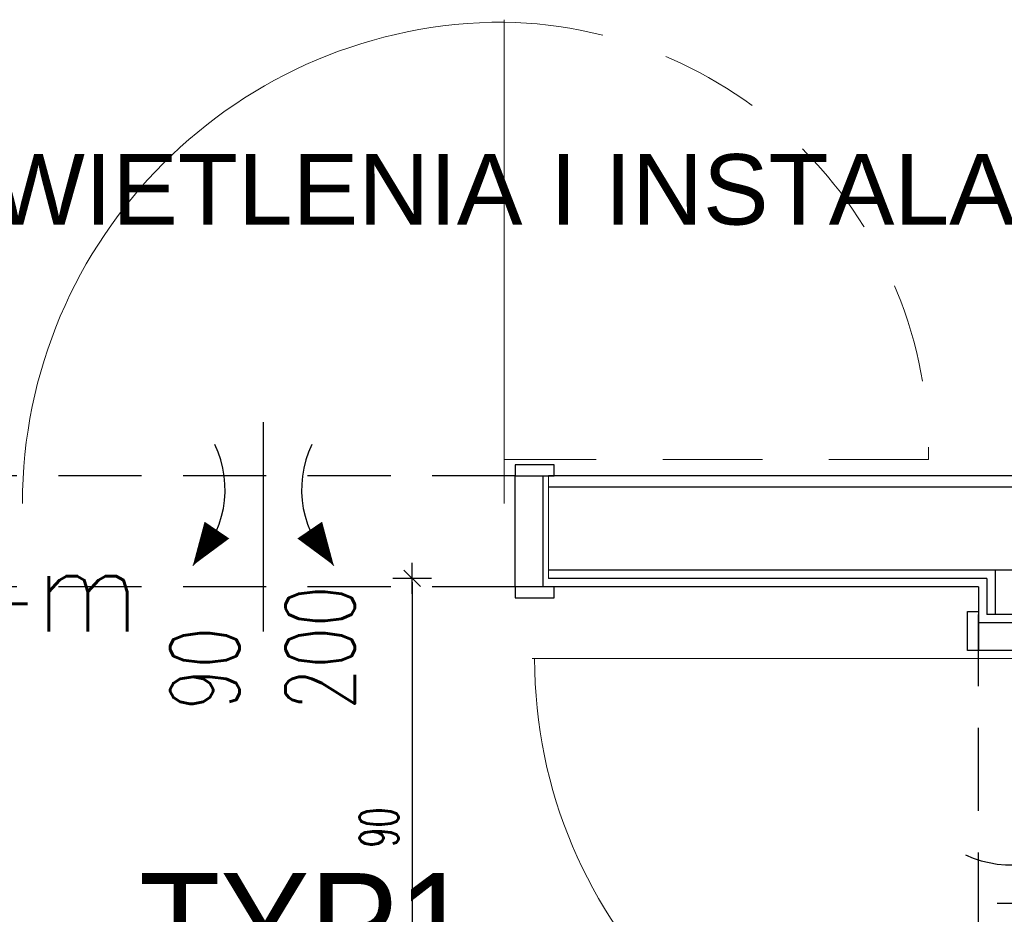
# Model space of a CAD drawing. Header units: centimetres. Extents: x -15121 to 30567, y -60641 to 0.
# Tile 217 of 256: x 10558 to 10736, y -25331 to -25169. Entities that reach past the tile are written whole.
import ezdxf
from ezdxf.enums import TextEntityAlignment as Align

# ---------------------------------------------------------------- set-up
doc = ezdxf.new("R2010")
doc.units = ezdxf.units.CM
doc.header["$LTSCALE"] = 60
doc.linetypes.add('( Dashed )', pattern=[0.75, 0.5, -0.25])
doc.linetypes.add('DP', pattern=[0.5, 0.3, -0.2])
doc.layers.add('A tabelka ogólna 25', color=7, linetype='Continuous', lineweight=20)
doc.layers.add('opisy', color=1, linetype='Continuous', lineweight=15)
for name, color, linetype in [('A-----SZ', 8, 'Continuous'), ('AIKA gniazdka łazienka', 7, 'Continuous'), ('AIKA lampy sanitariaty', 3, 'Continuous'), ('AIKA TYNK', 5, 'Continuous'), ('AIKA widoki wymiarowanie', 7, 'Continuous'), ('AIKA widokowe', 7, 'Continuous'), ('AIKA ŚCIANA', 8, 'Continuous'), ('E_Gniazda wtyczkowe - Moc', 6, 'Continuous'), ('E_Gniazda wtyczkowe - Numer obwodu', 1, 'Continuous'), ('E_Gniazda wtyczkowe - Opis', 3, 'Continuous'), ('E_Gniazda wtyczkowe - Symbol', 3, 'Continuous')]:
    doc.layers.add(name, color=color, linetype=linetype)
doc.styles.add('Annotative', font='arial.ttf')
doc.styles.add('RomanS', font='romans.shx')
doc.styles.add('SIMPLEX', font='simplex', dxfattribs={"width": 0.85})
doc.styles.add('TableTextStyle', font='txt')
doc.styles.add('wymiar', font='txt.shx', dxfattribs={"width": 0.6})
doc.dimstyles.new('Dwudziestka', dxfattribs={"dimtxt": 7, "dimasz": 0.7, "dimexe": 5, "dimexo": 0, "dimgap": 2.5, "dimtad": 1, "dimtoh": 1, "dimdec": 3, "dimrnd": 0.5, "dimdsep": 46, "dimtxsty": 'wymiar', "dimblk": 'znacznik', "dimcen": 0, "dimdle": 5, "dimse1": 1, "dimse2": 1, "dimclrd": 256, "dimclre": 256, "dimclrt": 256, "dimadec": 0, "dimazin": 0, "dimtfac": 0.4, "dimtdec": 3, "dimtix": 1, "dimtofl": 0, "dimtmove": 2, "dimatfit": 3, "dimldrblk": 'znacznik', "dimfxl": 1, "dimtolj": 1, "dimarcsym": 0})

# ---------------------------------------------------------------- blocks, each defined once
blk = doc.blocks.new('E_Gniazdo Pojedyńcze 1-faz IP 44')
at = {"layer": 'E_Gniazda wtyczkowe - Symbol'}
for p, q in [((-16, 15.96), (16, 15.96)), ((0, -0.04), (0, 15.96))]:
    blk.add_line(p, q, dxfattribs=at)
for centre, radius in [((0, 31.96), 16), ((0, 31.9), 12.8)]:
    blk.add_arc(centre, radius, 180, 0, dxfattribs=at)
at = {"layer": 'E_Gniazda wtyczkowe - Moc', "style": 'SIMPLEX'}
blk.add_attdef('moc', text='', height=15, dxfattribs=at).set_placement((46.25, 24.3), align=Align.CENTER)
at = {"layer": 'E_Gniazda wtyczkowe - Numer obwodu', "style": 'SIMPLEX'}
blk.add_attdef('obwód', text='', height=15, dxfattribs=at).set_placement((-0.01, 45.53), align=Align.CENTER)
at = {"layer": 'E_Gniazda wtyczkowe - Opis', "style": 'SIMPLEX'}
blk.add_attdef('ilość', text='', height=12, dxfattribs=at).set_placement((-0.07, 27.56), align=Align.CENTER)
blk.add_attdef('h. montażu', (4.31, 3.88), '', height=10, dxfattribs=at)
blk = doc.blocks.new('znacznik')
at = {"color": 0}
for points in [[(0, -5), (0, 5)], [(-4, 0), (4, 0)]]:
    blk.add_lwpolyline(points, dxfattribs=at)
at = {"color": 1}
blk.add_lwpolyline([(-2.12, -2.12), (2.12, 2.12)], dxfattribs=at)
blk = doc.blocks.new('*D6577')
at = {"layer": 'AIKA widoki wymiarowanie', "lineweight": -2, "transparency": 16777216}
blk.add_line((10629.05, -25270.59), (10629.05, -25359.19), dxfattribs=at)
at = {"layer": 'Defpoints', "color": 0, "transparency": 16777216}
for p in [(10550.67, -25269.89), (10609.75, -25359.89), (10629.05, -25359.89)]:
    blk.add_point(p, dxfattribs=at)
at = {"layer": 'AIKA widoki wymiarowanie', "lineweight": -2, "transparency": 16777216, "xscale": 0.7, "yscale": 0.7, "zscale": 0.7}
for p, rotation in [((10629.05, -25269.89), 90), ((10629.05, -25359.89), 270)]:
    blk.add_blockref('znacznik', p, dxfattribs=dict(at, rotation=rotation))
at = {"layer": 'AIKA widoki wymiarowanie', "transparency": 16777216, "insert": (10623.05, -25314.89), "char_height": 7, "attachment_point": 5, "rotation": 90, "style": 'wymiar'}
blk.add_mtext('\\A1;90', dxfattribs=at)

msp = doc.modelspace()

# ---------------------------------------------------------------- linework, layer by layer
at = {"layer": 'A-----SZ'}
msp.add_line((11116.4506, -25253.3866), (10653.6671, -25253.3866), dxfattribs=at)
at = {"layer": 'AIKA TYNK'}
for p, q in [((11116.4506, -25251.3866), (10653.6671, -25251.3866)), ((10732.8304, -25269.8866), (10653.6671, -25269.8866)), ((10732.8304, -25269.8866), (10732.8304, -25276.3866)), ((10747.8304, -25276.3866), (10732.8304, -25276.3866))]:
    msp.add_line(p, q, dxfattribs=at)
at = {"layer": 'AIKA widokowe', "extrusion": (0, 0, -1)}
for p, q in [((10602.1671, -25241.6906), (10602.1671, -25279.486)), ((10734.7049, -25328.5607), (10772.5003, -25328.5607))]:
    msp.add_line(p, q, dxfattribs=at)
at = {"layer": 'AIKA widokowe', "linetype": '( Dashed )', "ltscale": 0.5}
for p, q in [((10647.6671, -25251.3866), (10556.6671, -25251.3866)), ((10647.6671, -25271.3866), (10556.6671, -25271.3866)), ((10731.3304, -25379.3866), (10731.3304, -25276.3866))]:
    msp.add_line(p, q, dxfattribs=at)
at = {"layer": 'AIKA widokowe'}
for q in [(10651.6671, -25271.3866), (10731.3304, -25276.3866)]:
    msp.add_line((10731.3304, -25271.3866), q, dxfattribs=at)
for points in [[(10654.6671, -25249.3882), (10647.6671, -25249.3882), (10647.6671, -25251.3866), (10654.6671, -25251.3866)], [(10647.6671, -25251.3866), (10652.6671, -25251.3866), (10652.6671, -25271.3866), (10647.6671, -25271.3866)], [(10654.6671, -25271.3866), (10647.6671, -25271.3866), (10647.6671, -25273.3851), (10654.6671, -25273.3851)], [(10731.3304, -25275.8866), (10731.3304, -25282.8866), (10729.3319, -25282.8866), (10729.3319, -25275.8866)], [(10731.3304, -25282.8866), (10731.3304, -25277.8866), (10749.3304, -25277.8866), (10749.3304, -25282.8866)]]:
    msp.add_lwpolyline(points, close=True, dxfattribs=at)
for points in [[(10589.4438, -25267.5462, 0, 5.4, 0), (10593.7887, -25261.163, 5.4, 5.4, 0)], [(10614.8903, -25267.5462, 0, 5.4, 0), (10610.5455, -25261.163, 5.4, 5.4, 0)]]:
    msp.add_lwpolyline(points, format="xyseb", dxfattribs=at)
for centre, start, end in [((10576.1598, -25253.8337), 314.090838, 25.316168), ((10628.1744, -25253.8337), 154.683832, 225.909162), ((10737.1519, -25302.5534), 244.683832, 315.909162)]:
    msp.add_arc(centre, 19.0919, start, end, dxfattribs=at)
at = {"layer": 'AIKA ŚCIANA'}
for p, q in [((11116.4506, -25268.3866), (10653.6671, -25268.3866)), ((10734.3304, -25268.3866), (10734.3304, -25276.3866))]:
    msp.add_line(p, q, dxfattribs=at)
at = {"layer": 'opisy', "color": 0, "extrusion": (0, 0, -1)}
for p, q in [((10645.6671, -25256.3866), (10645.6671, -25168.9516)), ((10738.1672, -25284.3866), (10650.7322, -25284.3866))]:
    msp.add_line(p, q, dxfattribs=at)
at = {"layer": 'opisy', "color": 1, "linetype": 'DP'}
msp.add_line((10722.2985, -25248.3866), (10645.6671, -25248.3866), dxfattribs=at)
at = {"layer": 'opisy', "color": 5}
msp.add_line((10653.6671, -25269.8866), (10653.6671, -25251.3866), dxfattribs=at)
at = {"layer": 'opisy', "color": 4}
msp.add_line((10653.6671, -25268.3866), (10653.6671, -25253.3866), dxfattribs=at)
at = {"layer": 'opisy'}
for p, q in [((10647.6671, -25268.2866), (10647.6671, -25253.9366)), ((10731.3304, -25276.3866), (10731.3304, -25276.3866))]:
    msp.add_line(p, q, dxfattribs=at)
at = {"layer": 'opisy', "color": 1, "extrusion": (0, 0, -1)}
for centre, start, end in [((-10645.6671, -25256.3866), 0, 90), ((-10738.1672, -25284.3866), 270, 0)]:
    msp.add_arc(centre, 87, start, end, dxfattribs=at)
at = {"layer": 'opisy', "color": 1, "linetype": 'DP', "extrusion": (0, 0, -1)}
msp.add_arc((-10644.289, -25247.3903), 78.0159, 91.012158, 180.731707, dxfattribs=at)

# ---------------------------------------------------------------- block references
at = {"layer": 'AIKA gniazdka łazienka'}
ref = msp.add_blockref('E_Gniazdo Pojedyńcze 1-faz IP 44', (10523.598, -25268.4153), dxfattribs=dict(at, xscale=-1, rotation=180))
ref.add_attrib('h. montażu', '1,4m', (10528.6915, -25279.4676), dxfattribs={"layer": 'E_Gniazda wtyczkowe - Opis', "height": 15, "style": 'SIMPLEX'})
ref.add_attrib('obwód', 'T1/G6', dxfattribs={"layer": 'E_Gniazda wtyczkowe - Numer obwodu', "height": 15, "style": 'SIMPLEX'}).set_placement((10522.6305, -25320.7061), align=Align.CENTER)

# ---------------------------------------------------------------- texts
at = {"layer": 'A tabelka ogólna 25', "transparency": 33554610, "style": 'Annotative'}
msp.add_text('RZUT OŚWIETLENIA I INSTALACJI ELEKTRYCZNEJ', height=12.727273, dxfattribs=at).set_placement((10691.4587, -25193.2464), align=Align.TOP_CENTER)
at = {"layer": 'AIKA lampy sanitariaty', "style": 'TableTextStyle'}
msp.add_text('TYP1', height=18, dxfattribs=at).set_placement((10579.7292, -25341.1379))
at = {"layer": 'AIKA widokowe', "style": 'RomanS', "width": 0.7}
for s, p in [('200', (10618.6793, -25293.6761)), ('90', (10597.846, -25293.6761))]:
    msp.add_text(s, height=12.5, rotation=90, dxfattribs=at).set_placement(p)

# ---------------------------------------------------------------- dimensions: what is measured, and where the dimension line sits
at = {"layer": 'AIKA widoki wymiarowanie'}
dim = msp.add_linear_dim(base=(10629.0477, -25359.8866), p1=(10550.6671, -25269.8866), p2=(10609.7488, -25359.8866), angle=90, dimstyle='Dwudziestka', dxfattribs=at)
dim.commit()
dim.dimension.update_dxf_attribs({"geometry": '*D6577', "text_midpoint": (10623.0477, -25314.8866)})

doc.saveas('drawing.dxf')
